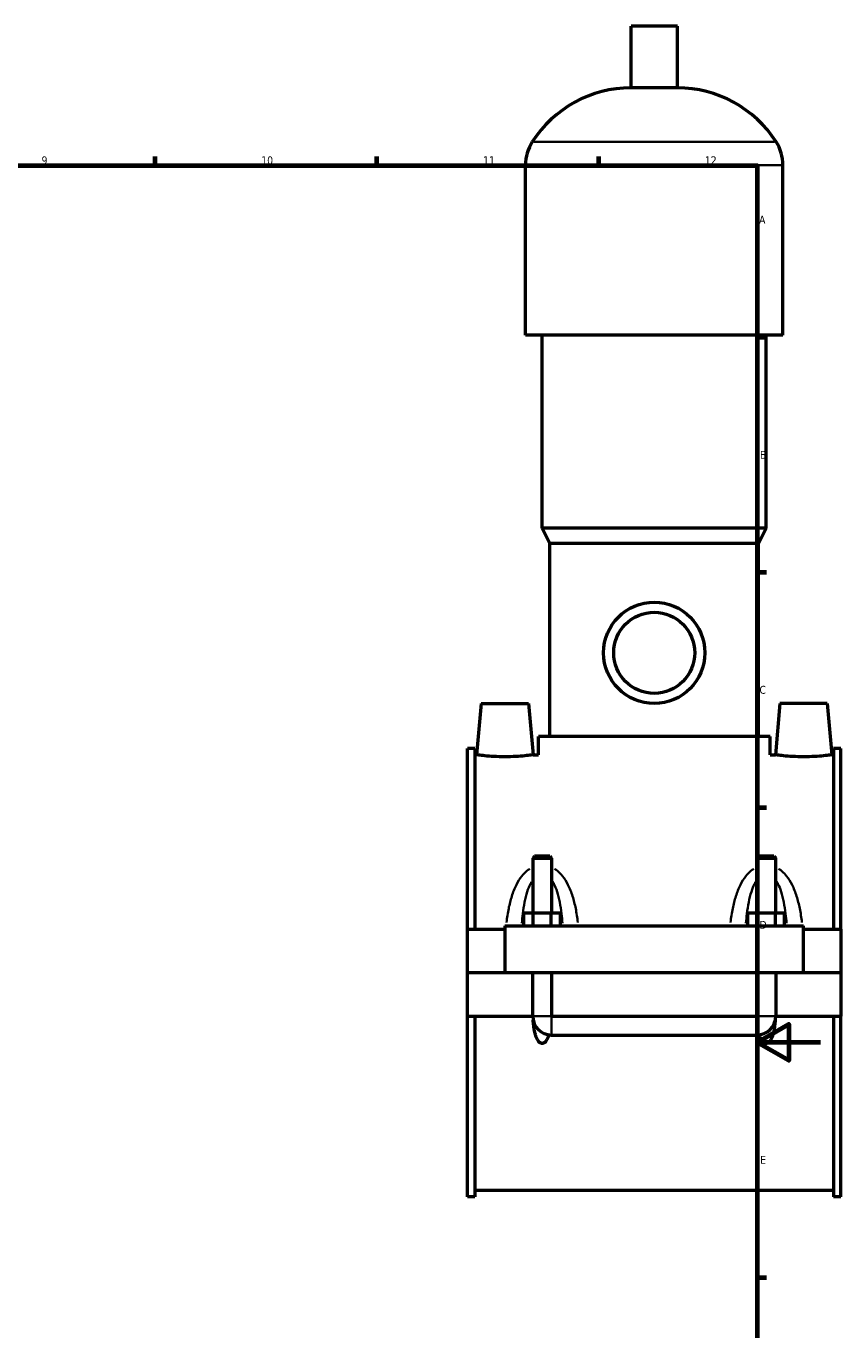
# Model space of a CAD drawing. Header units: millimetres. Extents: x 0 to 955, y -206 to 1211.
# Tile 6 of 8: x 590 to 847, y 206 to 618. Entities that reach past the tile are written whole.
import ezdxf

# ---------------------------------------------------------------- set-up
doc = ezdxf.new("R2010")
doc.units = ezdxf.units.MM
for name, color, linetype, lineweight in [('Border (ISO)', 7, 'Continuous', 70), ('Visible (ISO)', 7, 'Continuous', 50), ('Visible Narrow (ISO)', 7, 'Continuous', 35)]:
    doc.layers.add(name, color=color, linetype=linetype, lineweight=lineweight)
doc.styles.add('Note Text (ISO)', font='tahoma.ttf')

# ---------------------------------------------------------------- blocks, each defined once
blk = doc.blocks.new('Borders Default Border')
at = {"layer": 'Border (ISO)'}
for p, q in [((630.75, 574), (630.75, 576.9)), ((700.83, 574), (700.83, 576.9)), ((770.92, 574), (770.92, 576.9)), ((821, 519.75), (823.9, 519.75)), ((821, 445.5), (823.9, 445.5)), ((821, 371.25), (823.9, 371.25)), ((821, 222.75), (823.9, 222.75))]:
    blk.add_line(p, q, dxfattribs=at)
at = {"layer": 'Border (ISO)', "flags": 128}
for points in [[(20, 20), (20, 574), (821, 574), (821, 20), (20, 20)], [(841, 297), (821, 297), (831, 302.77), (831, 291.23), (821, 297)]]:
    blk.add_lwpolyline(points, dxfattribs=at)
at = {"layer": 'Border (ISO)', "color": 232, "true_color": 0xca0064, "char_height": 2.5, "attachment_point": 7, "style": 'Note Text (ISO)'}
for s, insert in [('9', (594.88, 574.35)), ('10', (664.29, 574.35)), ('11', (734.37, 574.4)), ('12', (804.46, 574.4)), ('A', (821.59, 555.62)), ('B', (821.89, 481.37)), ('C', (821.73, 407.08)), ('D', (821.73, 332.88)), ('E', (821.94, 258.63))]:
    blk.add_mtext(s, dxfattribs=dict(at, insert=insert))

msp = doc.modelspace()

# ---------------------------------------------------------------- linework, layer by layer
at = {"layer": 'Visible (ISO)'}
for p, q in [((795.784, 618.063), (781.144, 618.063)), ((781.144, 598.543), (781.144, 618.063)), ((795.784, 598.543), (795.784, 618.063)), ((795.784, 598.543), (781.144, 598.543)), ((747.797, 520.463), (747.797, 574.143)), ((829.13, 520.463), (829.13, 574.143)), ((829.13, 520.463), (747.797, 520.463)), ((753.084, 459.463), (753.084, 520.463)), ((823.844, 459.463), (823.844, 520.463)), ((823.844, 459.463), (753.084, 459.463)), ((755.524, 454.583), (753.084, 459.463)), ((821.404, 454.583), (823.844, 459.463)), ((821.404, 454.583), (755.524, 454.583)), ((755.524, 393.583), (755.524, 454.583)), ((821.404, 393.583), (821.404, 454.583)), ((733.764, 404.063), (732.342, 387.813)), ((733.764, 404.063), (748.764, 404.063)), ((748.764, 404.063), (750.185, 387.813)), ((828.164, 404.063), (826.742, 387.813)), ((843.164, 404.063), (828.164, 404.063)), ((843.164, 404.063), (844.585, 387.813)), ((825.064, 393.583), (751.864, 393.583)), ((751.864, 387.813), (751.864, 393.583)), ((825.064, 387.813), (825.064, 393.583)), ((729.464, 332.813), (729.464, 389.876)), ((731.824, 389.876), (729.464, 389.876)), ((731.824, 389.876), (731.824, 332.813)), ((731.824, 387.813), (732.342, 387.813)), ((750.185, 387.813), (751.864, 387.813)), ((825.064, 387.813), (826.742, 387.813)), ((844.585, 387.813), (845.104, 387.813)), ((845.104, 389.876), (845.104, 332.813)), ((847.464, 389.876), (845.104, 389.876)), ((847.464, 332.813), (847.464, 389.876)), ((750.664, 355.78), (750.064, 355.18)), ((750.064, 355.18), (756.064, 355.18)), ((750.064, 355.18), (750.064, 337.813)), ((755.464, 355.78), (750.664, 355.78)), ((755.464, 355.78), (756.064, 355.18)), ((756.064, 355.18), (756.064, 337.813)), ((821.464, 355.78), (820.864, 355.18)), ((820.864, 355.18), (826.864, 355.18)), ((820.864, 337.813), (820.864, 355.18)), ((826.264, 355.78), (821.464, 355.78)), ((826.264, 355.78), (826.864, 355.18)), ((826.864, 337.813), (826.864, 355.18)), ((747.29, 333.813), (747.29, 337.813)), ((750.177, 337.813), (747.29, 337.813)), ((750.177, 333.813), (750.177, 337.813)), ((755.95, 337.813), (750.177, 337.813)), ((755.95, 333.813), (755.95, 337.813)), ((758.837, 337.813), (755.95, 337.813)), ((758.837, 333.813), (758.837, 337.813)), ((818.09, 333.813), (818.09, 337.813)), ((820.977, 337.813), (818.09, 337.813)), ((820.977, 333.813), (820.977, 337.813)), ((826.75, 337.813), (820.977, 337.813)), ((826.75, 333.813), (826.75, 337.813)), ((829.637, 337.813), (826.75, 337.813)), ((829.637, 333.813), (829.637, 337.813)), ((741.264, 333.813), (741.264, 319.113)), ((741.264, 333.813), (835.664, 333.813)), ((835.664, 319.113), (835.664, 333.813)), ((729.464, 332.813), (741.264, 332.813)), ((729.464, 319.113), (729.464, 332.813)), ((835.664, 332.813), (847.464, 332.813)), ((847.464, 332.813), (847.464, 319.113)), ((729.464, 319.113), (741.264, 319.113)), ((729.464, 305.313), (729.464, 319.013)), ((750.064, 319.013), (729.464, 319.013)), ((741.264, 319.113), (835.664, 319.113)), ((750.064, 319.113), (750.064, 319.013)), ((750.064, 305.313), (750.064, 319.013)), ((756.064, 319.113), (756.064, 319.013)), ((756.064, 319.013), (756.064, 305.313)), ((820.864, 319.013), (756.064, 319.013)), ((820.864, 319.013), (820.864, 319.113)), ((820.864, 305.313), (820.864, 319.013)), ((826.864, 319.013), (826.864, 319.113)), ((826.864, 319.013), (826.864, 305.313)), ((847.464, 319.013), (826.864, 319.013)), ((835.664, 319.113), (847.464, 319.113)), ((847.464, 319.013), (847.464, 305.313)), ((729.464, 248.251), (729.464, 305.313)), ((729.464, 305.313), (750.064, 305.313)), ((731.824, 305.313), (731.824, 248.251)), ((756.064, 305.313), (820.864, 305.313)), ((826.864, 305.313), (847.464, 305.313)), ((845.104, 305.313), (845.104, 248.251)), ((847.464, 248.251), (847.464, 305.313)), ((756.064, 299.313), (820.864, 299.313)), ((731.824, 248.251), (729.464, 248.251)), ((731.824, 250.313), (845.104, 250.313)), ((847.464, 248.251), (845.104, 248.251))]:
    msp.add_line(p, q, dxfattribs=at)
for radius in [16, 12.8]:
    msp.add_circle((788.464, 420.063), radius, dxfattribs=at)
for centre, radius, start, end in [((781.144, 561.497), 37.046, 90, 147.38758), ((795.784, 561.497), 37.046, 32.61242, 90), ((761.379, 574.143), 13.582, 147.38758, 180), ((815.549, 574.143), 13.582, 0, 32.61242), ((756.064, 305.313), 6, 180, 270), ((820.864, 305.313), 6, 270, 0)]:
    msp.add_arc(centre, radius, start, end, dxfattribs=at)
for points, knots in [([(750.185, 387.813), (750.185, 387.813), (749.963, 387.783), (749.056, 387.673), (748.373, 387.594), (746.793, 387.447), (745.79, 387.368), (743.588, 387.256), (742.389, 387.225), (740.138, 387.225), (738.939, 387.256), (736.738, 387.368), (735.735, 387.447), (734.155, 387.594), (733.471, 387.673), (732.565, 387.783), (732.342, 387.813), (732.342, 387.813)], [1.3498108, 1.3498108, 1.3498108, 1.3498108, 1.6870378, 1.6870378, 2.0242649, 2.0242649, 2.3619433, 2.3619433, 2.6996216, 2.6996216, 3.0373, 3.0373, 3.3749784, 3.3749784, 3.7122055, 3.7122055, 4.0494325, 4.0494325, 4.0494325, 4.0494325]), ([(844.585, 387.813), (844.585, 387.813), (844.363, 387.783), (843.456, 387.673), (842.773, 387.594), (841.193, 387.447), (840.19, 387.368), (837.988, 387.256), (836.789, 387.225), (835.664, 387.225), (834.538, 387.225), (833.339, 387.256), (831.138, 387.368), (830.135, 387.447), (828.555, 387.594), (827.871, 387.673), (826.965, 387.783), (826.742, 387.813), (826.742, 387.813)], [4.0494325, 4.0494325, 4.0494325, 4.0494325, 4.3866595, 4.3866595, 4.7238865, 4.7238865, 5.0615649, 5.0615649, 5.3992433, 5.3992433, 5.3992433, 5.7369217, 5.7369217, 6.0746001, 6.0746001, 6.4118271, 6.4118271, 6.7490541, 6.7490541, 6.7490541, 6.7490541]), ([(755.178, 299.379), (755.103, 299.128), (755.017, 298.876), (754.711, 298.101), (754.454, 297.597), (753.966, 297.064), (753.809, 296.926), (753.544, 296.776), (753.451, 296.736), (753.26, 296.682), (753.161, 296.668), (752.966, 296.668), (752.868, 296.682), (752.676, 296.736), (752.583, 296.776), (752.319, 296.926), (752.162, 297.064), (751.673, 297.597), (751.417, 298.101), (750.998, 299.16), (750.843, 299.719), (750.465, 301.371), (750.317, 302.579), (750.217, 303.886), (750.212, 303.946), (750.208, 304.005)], [1.5393808, 1.5393808, 1.5393808, 1.5393808, 1.615811, 1.615811, 1.7806667, 1.7806667, 1.8393171, 1.8393171, 1.8686423, 1.8686423, 1.8979675, 1.8979675, 1.9272927, 1.9272927, 1.9566179, 1.9566179, 2.0152682, 2.0152682, 2.180124, 2.180124, 2.3449797, 2.3449797, 2.7077185, 2.7077185, 2.7249007, 2.7249007, 2.7249007, 2.7249007]), ([(826.719, 304.005), (826.715, 303.946), (826.711, 303.886), (826.61, 302.579), (826.463, 301.371), (826.085, 299.719), (825.93, 299.16), (825.511, 298.101), (825.254, 297.597), (824.766, 297.064), (824.609, 296.926), (824.344, 296.776), (824.251, 296.736), (824.06, 296.682), (823.961, 296.668), (823.766, 296.668), (823.668, 296.682), (823.476, 296.736), (823.383, 296.776), (823.119, 296.926), (822.962, 297.064), (822.473, 297.597), (822.217, 298.101), (821.91, 298.876), (821.825, 299.128), (821.749, 299.379)], [1.0710343, 1.0710343, 1.0710343, 1.0710343, 1.0882165, 1.0882165, 1.4509553, 1.4509553, 1.615811, 1.615811, 1.7806667, 1.7806667, 1.8393171, 1.8393171, 1.8686423, 1.8686423, 1.8979675, 1.8979675, 1.9272927, 1.9272927, 1.9566179, 1.9566179, 2.0152682, 2.0152682, 2.180124, 2.180124, 2.2565542, 2.2565542, 2.2565542, 2.2565542])]:
    msp.add_open_spline(points, degree=3, knots=knots, dxfattribs=at)
at = {"layer": 'Visible Narrow (ISO)'}
for p, q in [((826.515, 581.463), (750.413, 581.463)), ((828.63, 574.143), (748.298, 574.143)), ((750.101, 305.313), (756.027, 305.313)), ((756.064, 299.35), (756.064, 305.276)), ((820.864, 299.35), (820.864, 305.276)), ((826.827, 305.313), (820.901, 305.313))]:
    msp.add_line(p, q, dxfattribs=at)
for points, knots in [([(749.159, 351.838), (748.783, 351.6), (748.425, 351.333), (747.557, 350.589), (747.076, 350.079), (745.967, 348.693), (745.399, 347.769), (744.33, 345.646), (743.86, 344.429), (743.068, 341.911), (742.747, 340.609), (742.19, 337.849), (741.962, 336.389), (741.779, 334.911)], [-2.5260812, -2.5260812, -2.5260812, -2.5260812, -2.390599, -2.390599, -2.1773524, -2.1773524, -1.8494861, -1.8494861, -1.4614269, -1.4614269, -1.0699097, -1.0699097, -0.6472144, -0.6472144, -0.6472144, -0.6472144]), ([(764.349, 334.911), (764.165, 336.389), (763.938, 337.849), (763.381, 340.609), (763.06, 341.911), (762.267, 344.429), (761.797, 345.646), (760.729, 347.769), (760.161, 348.693), (759.052, 350.079), (758.571, 350.589), (757.703, 351.333), (757.345, 351.6), (756.968, 351.838)], [-5.2360321, -5.2360321, -5.2360321, -5.2360321, -4.8133368, -4.8133368, -4.4218196, -4.4218196, -4.0337604, -4.0337604, -3.7058942, -3.7058942, -3.4926475, -3.4926475, -3.3571654, -3.3571654, -3.3571654, -3.3571654]), ([(819.959, 351.838), (819.583, 351.6), (819.225, 351.333), (818.357, 350.589), (817.876, 350.079), (816.767, 348.693), (816.199, 347.769), (815.13, 345.646), (814.66, 344.429), (813.868, 341.911), (813.547, 340.609), (812.99, 337.849), (812.762, 336.389), (812.579, 334.911)], [-2.5260812, -2.5260812, -2.5260812, -2.5260812, -2.390599, -2.390599, -2.1773524, -2.1773524, -1.8494862, -1.8494862, -1.4614269, -1.4614269, -1.0699096, -1.0699096, -0.6472144, -0.6472144, -0.6472144, -0.6472144]), ([(835.149, 334.911), (834.965, 336.389), (834.738, 337.849), (834.181, 340.609), (833.86, 341.911), (833.067, 344.429), (832.597, 345.646), (831.529, 347.769), (830.961, 348.693), (829.852, 350.079), (829.371, 350.589), (828.503, 351.333), (828.145, 351.6), (827.768, 351.838)], [-5.2360321, -5.2360321, -5.2360321, -5.2360321, -4.8133369, -4.8133369, -4.4218196, -4.4218196, -4.0337604, -4.0337604, -3.7058941, -3.7058941, -3.4926475, -3.4926475, -3.3571654, -3.3571654, -3.3571654, -3.3571654]), ([(746.635, 334.628), (746.725, 335.652), (746.831, 336.665), (747.112, 338.885), (747.297, 340.083), (747.754, 342.4), (748.025, 343.519), (748.642, 345.472), (748.969, 346.323), (749.473, 347.327), (749.594, 347.551), (749.721, 347.766)], [0.7496311, 0.7496311, 0.7496311, 0.7496311, 1.0699097, 1.0699097, 1.4614269, 1.4614269, 1.8494861, 1.8494861, 2.1773524, 2.1773524, 2.2754345, 2.2754345, 2.2754345, 2.2754345]), ([(756.406, 347.766), (756.533, 347.551), (756.655, 347.327), (757.158, 346.323), (757.486, 345.472), (758.102, 343.519), (758.374, 342.4), (758.831, 340.083), (759.016, 338.885), (759.297, 336.665), (759.403, 335.652), (759.493, 334.628)], [3.607812, 3.607812, 3.607812, 3.607812, 3.7058942, 3.7058942, 4.0337604, 4.0337604, 4.4218196, 4.4218196, 4.8133368, 4.8133368, 5.1336155, 5.1336155, 5.1336155, 5.1336155]), ([(817.435, 334.628), (817.525, 335.652), (817.631, 336.665), (817.912, 338.885), (818.097, 340.083), (818.554, 342.4), (818.825, 343.519), (819.442, 345.472), (819.769, 346.323), (820.273, 347.327), (820.394, 347.551), (820.521, 347.766)], [0.7496311, 0.7496311, 0.7496311, 0.7496311, 1.0699096, 1.0699096, 1.4614269, 1.4614269, 1.8494862, 1.8494862, 2.1773524, 2.1773524, 2.2754345, 2.2754345, 2.2754345, 2.2754345]), ([(827.206, 347.766), (827.333, 347.551), (827.455, 347.327), (827.958, 346.323), (828.286, 345.472), (828.902, 343.519), (829.174, 342.4), (829.631, 340.083), (829.816, 338.885), (830.097, 336.665), (830.203, 335.652), (830.293, 334.628)], [3.607812, 3.607812, 3.607812, 3.607812, 3.7058941, 3.7058941, 4.0337604, 4.0337604, 4.4218196, 4.4218196, 4.8133369, 4.8133369, 5.1336155, 5.1336155, 5.1336155, 5.1336155])]:
    msp.add_open_spline(points, degree=3, knots=knots, dxfattribs=at)

# ---------------------------------------------------------------- block references
msp.add_blockref('Borders Default Border', (0, 0))

doc.saveas('drawing.dxf')
